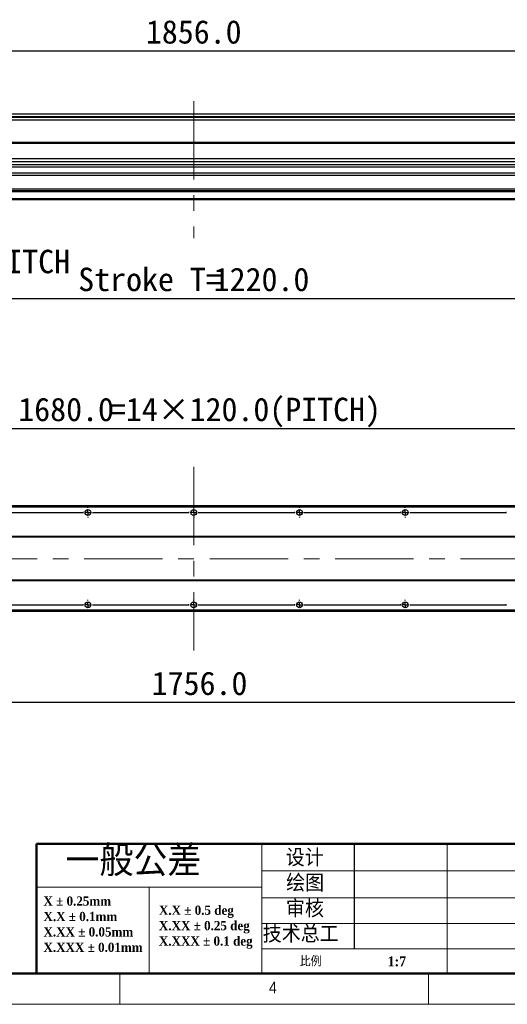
# Model space of a CAD drawing. Header units: millimetres. Extents: x 35 to 2905, y 35 to 2044.
# Tile 3 of 8: x 1006 to 1560, y 35 to 1153. Entities that reach past the tile are written whole.
import ezdxf

# ---------------------------------------------------------------- set-up
doc = ezdxf.new("R2010")
doc.units = ezdxf.units.MM
doc.header["$LTSCALE"] = 7
doc.linetypes.add('CENTERX2', pattern=[20.32, 12.7, -2.54, 2.54, -2.54])
doc.layers.add('DIMNS', color=7, linetype='Continuous')
doc.styles.add('SLDTEXTSTYLE1', font='Gothic.ttf', dxfattribs={"width": 0.913})
doc.styles.add('SLDTEXTSTYLE2', font='timesbd.ttf', dxfattribs={"width": 0.933})
doc.styles.add('SLDTEXTSTYLE4', font='txt', dxfattribs={"bigfont": 'bigfont'})
doc.styles.add('SLDTEXTSTYLE8', font='txt')
doc.styles.add('SLDTEXTSTYLE9', font='txt', dxfattribs={"bigfont": 'bigfont'})
doc.dimstyles.new('SLDDIMSTYLE0', dxfattribs={"dimtxt": 26.6, "dimasz": 14, "dimexe": 0, "dimexo": 0.0625, "dimgap": 6.65, "dimtad": 2, "dimdec": 1, "dimrnd": 1e-09, "dimzin": 4, "dimdsep": 46, "dimtxsty": 'SLDTEXTSTYLE8', "dimsah": 1, "dimcen": 0.09, "dimadec": 0, "dimazin": 1, "dimtfac": 1, "dimtdec": 1, "dimtofl": 0, "dimtmove": 0, "dimatfit": 3, "dimfxl": 0, "dimfrac": 2, "dimtolj": 1, "dimtzin": 12, "dimarcsym": 0})

# ---------------------------------------------------------------- blocks, each defined once
blk = doc.blocks.new('SW_NOTE_0')
at = {"color": 0, "linetype": 'Continuous', "lineweight": 0, "char_height": 10.5, "attachment_point": 1, "style": 'SLDTEXTSTYLE2'}
for s, insert in [('X.X ± 0.5 deg', (0, 13.8)), ('X.XX ± 0.25 deg', (0, -3.7)), ('X.XXX ± 0.1 deg', (0, -21.2))]:
    blk.add_mtext(s, dxfattribs=dict(at, insert=insert))
blk = doc.blocks.new('SW_NOTE_1')
at = {"color": 0, "linetype": 'Continuous', "lineweight": 0, "char_height": 10.5, "attachment_point": 1, "style": 'SLDTEXTSTYLE2'}
for s, insert in [('X ± 0.25mm ', (0, 13.8)), ('X.X ± 0.1mm', (0, -3.7))]:
    blk.add_mtext(s, dxfattribs=dict(at, insert=insert))
blk = doc.blocks.new('SW_NOTE_2')
at = {"color": 0, "linetype": 'Continuous', "lineweight": 0, "char_height": 10.5, "attachment_point": 1, "style": 'SLDTEXTSTYLE2'}
for s, insert in [('X.XX ± 0.05mm', (0, 13.8)), ('X.XXX ± 0.01mm', (0, -3.7))]:
    blk.add_mtext(s, dxfattribs=dict(at, insert=insert))
blk = doc.blocks.new('_D')
at = {"layer": 'DIMNS'}
for p, q in [((275.7, 1024.7), (275.7, 1124.3)), ((2131.7, 1024.7), (2131.7, 1124.3)), ((275.7, 1117.3), (2131.7, 1117.3))]:
    blk.add_line(p, q, dxfattribs=at)
for points in [[(275.7, 1117.3), (289.7, 1115.2), (289.7, 1119.4)], [(2131.7, 1117.3), (2117.7, 1119.4), (2117.7, 1115.2)]]:
    blk.add_solid(points, dxfattribs=at)
at = {"layer": 'DIMNS', "insert": (1149.5, 1152.2), "char_height": 26.6, "attachment_point": 1, "style": 'SLDTEXTSTYLE8'}
blk.add_mtext('1856.0', dxfattribs=at)
blk = doc.blocks.new('_D_3')
at = {"layer": 'DIMNS'}
for p, q in [((577.2, 1007.4), (577.2, 829.3)), ((1797.2, 1003.9), (1797.2, 829.3)), ((577.2, 836.3), (1797.2, 836.3))]:
    blk.add_line(p, q, dxfattribs=at)
for points in [[(577.2, 836.3), (591.2, 834.2), (591.2, 838.4)], [(1797.2, 836.3), (1783.2, 838.4), (1783.2, 834.2)]]:
    blk.add_solid(points, dxfattribs=at)
at = {"layer": 'DIMNS', "char_height": 26.6, "attachment_point": 1, "style": 'SLDTEXTSTYLE8'}
for s, insert in [('Stroke T=', (1072.7, 871.2)), ('1220.0', (1226.4, 871.2))]:
    blk.add_mtext(s, dxfattribs=dict(at, insert=insert))
blk = doc.blocks.new('SW_NOTE_3')
at = {"layer": 'DIMNS', "color": 0, "char_height": 26.6, "attachment_point": 1}
for s, insert, style in [('    光电正限位', (4.2, 13.6), 'SLDTEXTSTYLE9'), ('POSITIVE LIMIT SWITCH', (4.2, -21.5), 'SLDTEXTSTYLE8')]:
    blk.add_mtext(s, dxfattribs=dict(at, insert=insert, style=style))
blk = doc.blocks.new('_D_13')
at = {"layer": 'DIMNS'}
for p, q in [((325.7, 532), (325.7, 370.8)), ((2081.7, 526.4), (2081.7, 370.8)), ((325.7, 377.8), (2081.7, 377.8))]:
    blk.add_line(p, q, dxfattribs=at)
for points in [[(325.7, 377.8), (339.7, 375.7), (339.7, 379.9)], [(2081.7, 377.8), (2067.7, 379.9), (2067.7, 375.7)]]:
    blk.add_solid(points, dxfattribs=at)
at = {"layer": 'DIMNS', "insert": (1156.1, 412.7), "char_height": 26.6, "attachment_point": 1, "style": 'SLDTEXTSTYLE8'}
blk.add_mtext('1756.0', dxfattribs=at)
blk = doc.blocks.new('_D_18')
at = {"layer": 'DIMNS'}
for p, q in [((363.7, 608.1), (363.7, 695.7)), ((2043.7, 608.1), (2043.7, 695.7)), ((363.7, 688.7), (2043.7, 688.7))]:
    blk.add_line(p, q, dxfattribs=at)
for points in [[(363.7, 688.7), (377.7, 686.6), (377.7, 690.8)], [(2043.7, 688.7), (2029.7, 690.8), (2029.7, 686.6)]]:
    blk.add_solid(points, dxfattribs=at)
at = {"layer": 'DIMNS', "char_height": 26.6, "attachment_point": 1, "style": 'SLDTEXTSTYLE8'}
for s, insert in [('=14×120.0(PITCH)', (1108.6, 723.6)), ('1680.0', (1004.7, 723.6))]:
    blk.add_mtext(s, dxfattribs=dict(at, insert=insert))
blk = doc.blocks.new('SW_CENTERMARKSYMBOL_2')
at = {"layer": 'DIMNS', "color": 0}
for p, q in [((485.08, 0), (594.92, 0)), ((594.92, 0), (594.16, 0)), ((600, 0), (597.46, 0)), ((600, 0), (597.46, 0)), ((600, 0), (597.46, 0)), ((600, 0), (597.46, 0)), ((600, 0), (597.46, 0)), ((600, 0), (597.46, 0)), ((600, 0), (597.46, 0)), ((600, 5.08), (600, 5.84)), ((600, 0), (600, 2.54)), ((600, 0), (600, 2.54)), ((600, 0), (600, 2.54)), ((600, 0), (600, 2.54)), ((600, 0), (600, 2.54)), ((600, 0), (600, 2.54)), ((600, 0), (600, 2.54)), ((600, 0), (600, -2.54)), ((600, 0), (602.54, 0)), ((600, 0), (600, -2.54)), ((600, 0), (602.54, 0)), ((600, 0), (600, -2.54)), ((600, 0), (602.54, 0)), ((600, 0), (600, -2.54)), ((600, 0), (602.54, 0)), ((600, 0), (600, -2.54)), ((600, 0), (602.54, 0)), ((600, 0), (600, -2.54)), ((600, 0), (602.54, 0)), ((600, 0), (600, -2.54)), ((600, 0), (602.54, 0)), ((605.08, 0), (605.84, 0)), ((605.08, 0), (714.92, 0)), ((714.92, 0), (714.16, 0)), ((720, 0), (717.46, 0)), ((720, 0), (717.46, 0)), ((720, 0), (717.46, 0)), ((720, 0), (717.46, 0)), ((720, 0), (717.46, 0)), ((720, 0), (717.46, 0)), ((720, 0), (717.46, 0)), ((720, 0), (717.46, 0)), ((720, 5.08), (720, 5.84)), ((720, 0), (720, 2.54)), ((720, 0), (720, 2.54)), ((720, 0), (720, 2.54)), ((720, 0), (720, 2.54)), ((720, 0), (720, 2.54)), ((720, 0), (720, 2.54)), ((720, 0), (720, 2.54)), ((720, 0), (720, 2.54)), ((720, 0), (720, -2.54)), ((720, 0), (722.54, 0)), ((720, 0), (720, -2.54)), ((720, 0), (722.54, 0)), ((720, 0), (720, -2.54)), ((720, 0), (722.54, 0)), ((720, 0), (720, -2.54)), ((720, 0), (722.54, 0)), ((720, 0), (720, -2.54)), ((720, 0), (722.54, 0)), ((720, 0), (720, -2.54)), ((720, 0), (722.54, 0)), ((720, 0), (720, -2.54)), ((720, 0), (722.54, 0)), ((720, 0), (720, -2.54)), ((720, 0), (722.54, 0)), ((725.08, 0), (725.84, 0)), ((725.08, 0), (834.92, 0)), ((834.92, 0), (834.16, 0)), ((840, 0), (837.46, 0)), ((840, 0), (837.46, 0)), ((840, 0), (837.46, 0)), ((840, 0), (837.46, 0)), ((840, 0), (837.46, 0)), ((840, 0), (837.46, 0)), ((840, 0), (837.46, 0)), ((840, 5.08), (840, 5.84)), ((840, 0), (840, 2.54)), ((840, 0), (840, 2.54)), ((840, 0), (840, 2.54)), ((840, 0), (840, 2.54)), ((840, 0), (840, 2.54)), ((840, 0), (840, 2.54)), ((840, 0), (840, 2.54)), ((840, 0), (840, -2.54)), ((840, 0), (842.54, 0)), ((840, 0), (840, -2.54)), ((840, 0), (842.54, 0)), ((840, 0), (840, -2.54)), ((840, 0), (842.54, 0)), ((840, 0), (840, -2.54)), ((840, 0), (842.54, 0)), ((840, 0), (840, -2.54)), ((840, 0), (842.54, 0)), ((840, 0), (840, -2.54)), ((840, 0), (842.54, 0)), ((840, 0), (840, -2.54)), ((840, 0), (842.54, 0)), ((845.08, 0), (845.84, 0)), ((845.08, 0), (954.92, 0)), ((954.92, 0), (954.16, 0)), ((960, 0), (957.46, 0)), ((960, 0), (957.46, 0)), ((960, 0), (957.46, 0)), ((960, 0), (957.46, 0)), ((960, 0), (957.46, 0)), ((960, 0), (957.46, 0)), ((960, 5.08), (960, 5.84)), ((960, 0), (960, 2.54)), ((960, 0), (960, 2.54)), ((960, 0), (960, 2.54)), ((960, 0), (960, 2.54)), ((960, 0), (960, 2.54)), ((960, 0), (960, 2.54)), ((960, 0), (960, -2.54)), ((960, 0), (962.54, 0)), ((960, 0), (960, -2.54)), ((960, 0), (962.54, 0)), ((960, 0), (960, -2.54)), ((960, 0), (962.54, 0)), ((960, 0), (960, -2.54)), ((960, 0), (962.54, 0)), ((960, 0), (960, -2.54)), ((960, 0), (962.54, 0)), ((960, 0), (960, -2.54)), ((960, 0), (962.54, 0)), ((965.08, 0), (965.84, 0)), ((965.08, 0), (1074.92, 0)), ((1074.92, 0), (1074.16, 0)), ((600, -5.08), (600, -5.84)), ((720, -5.08), (720, -5.84)), ((840, -5.08), (840, -5.84)), ((960, -5.08), (960, -5.84))]:
    blk.add_line(p, q, dxfattribs=at)
blk = doc.blocks.new('SW_CENTERMARKSYMBOL_3')
at = {"layer": 'DIMNS', "color": 0}
for p, q in [((365.08, 0), (474.92, 0)), ((474.92, 0), (474.16, 0)), ((480, 0), (477.46, 0)), ((480, 0), (477.46, 0)), ((480, 0), (477.46, 0)), ((480, 0), (477.46, 0)), ((480, 0), (477.46, 0)), ((480, 0), (477.46, 0)), ((480, 0), (477.46, 0)), ((480, 5.08), (480, 5.84)), ((480, 0), (480, 2.54)), ((480, 0), (480, 2.54)), ((480, 0), (480, 2.54)), ((480, 0), (480, 2.54)), ((480, 0), (480, 2.54)), ((480, 0), (480, 2.54)), ((480, 0), (480, 2.54)), ((480, 0), (480, -2.54)), ((480, 0), (482.54, 0)), ((480, 0), (480, -2.54)), ((480, 0), (482.54, 0)), ((480, 0), (480, -2.54)), ((480, 0), (482.54, 0)), ((480, 0), (480, -2.54)), ((480, 0), (482.54, 0)), ((480, 0), (480, -2.54)), ((480, 0), (482.54, 0)), ((480, 0), (480, -2.54)), ((480, 0), (482.54, 0)), ((480, 0), (480, -2.54)), ((480, 0), (482.54, 0)), ((485.08, 0), (485.84, 0)), ((485.08, 0), (594.92, 0)), ((594.92, 0), (594.16, 0)), ((600, 0), (597.46, 0)), ((600, 0), (597.46, 0)), ((600, 0), (597.46, 0)), ((600, 0), (597.46, 0)), ((600, 0), (597.46, 0)), ((600, 0), (597.46, 0)), ((600, 0), (597.46, 0)), ((600, 0), (597.46, 0)), ((600, 5.08), (600, 5.84)), ((600, 0), (600, 2.54)), ((600, 0), (600, 2.54)), ((600, 0), (600, 2.54)), ((600, 0), (600, 2.54)), ((600, 0), (600, 2.54)), ((600, 0), (600, 2.54)), ((600, 0), (600, 2.54)), ((600, 0), (600, 2.54)), ((600, 0), (600, -2.54)), ((600, 0), (602.54, 0)), ((600, 0), (600, -2.54)), ((600, 0), (602.54, 0)), ((600, 0), (600, -2.54)), ((600, 0), (602.54, 0)), ((600, 0), (600, -2.54)), ((600, 0), (602.54, 0)), ((600, 0), (600, -2.54)), ((600, 0), (602.54, 0)), ((600, 0), (600, -2.54)), ((600, 0), (602.54, 0)), ((600, 0), (600, -2.54)), ((600, 0), (602.54, 0)), ((600, 0), (600, -2.54)), ((600, 0), (602.54, 0)), ((605.08, 0), (605.84, 0)), ((605.08, 0), (714.92, 0)), ((714.92, 0), (714.16, 0)), ((720, 0), (717.46, 0)), ((720, 0), (717.46, 0)), ((720, 0), (717.46, 0)), ((720, 0), (717.46, 0)), ((720, 0), (717.46, 0)), ((720, 0), (717.46, 0)), ((720, 0), (717.46, 0)), ((720, 5.08), (720, 5.84)), ((720, 0), (720, 2.54)), ((720, 0), (720, 2.54)), ((720, 0), (720, 2.54)), ((720, 0), (720, 2.54)), ((720, 0), (720, 2.54)), ((720, 0), (720, 2.54)), ((720, 0), (720, 2.54)), ((720, 0), (720, -2.54)), ((720, 0), (722.54, 0)), ((720, 0), (720, -2.54)), ((720, 0), (722.54, 0)), ((720, 0), (720, -2.54)), ((720, 0), (722.54, 0)), ((720, 0), (720, -2.54)), ((720, 0), (722.54, 0)), ((720, 0), (720, -2.54)), ((720, 0), (722.54, 0)), ((720, 0), (720, -2.54)), ((720, 0), (722.54, 0)), ((720, 0), (720, -2.54)), ((720, 0), (722.54, 0)), ((725.08, 0), (725.84, 0)), ((725.08, 0), (834.92, 0)), ((834.92, 0), (834.16, 0)), ((840, 0), (837.46, 0)), ((840, 0), (837.46, 0)), ((840, 0), (837.46, 0)), ((840, 0), (837.46, 0)), ((840, 0), (837.46, 0)), ((840, 0), (837.46, 0)), ((840, 5.08), (840, 5.84)), ((840, 0), (840, 2.54)), ((840, 0), (840, 2.54)), ((840, 0), (840, 2.54)), ((840, 0), (840, 2.54)), ((840, 0), (840, 2.54)), ((840, 0), (840, 2.54)), ((840, 0), (840, -2.54)), ((840, 0), (842.54, 0)), ((840, 0), (840, -2.54)), ((840, 0), (842.54, 0)), ((840, 0), (840, -2.54)), ((840, 0), (842.54, 0)), ((840, 0), (840, -2.54)), ((840, 0), (842.54, 0)), ((840, 0), (840, -2.54)), ((840, 0), (842.54, 0)), ((840, 0), (840, -2.54)), ((840, 0), (842.54, 0)), ((845.08, 0), (845.84, 0)), ((845.08, 0), (954.92, 0)), ((954.92, 0), (954.16, 0)), ((480, -5.08), (480, -5.84)), ((600, -5.08), (600, -5.84)), ((720, -5.08), (720, -5.84)), ((840, -5.08), (840, -5.84))]:
    blk.add_line(p, q, dxfattribs=at)

msp = doc.modelspace()

# ---------------------------------------------------------------- linework, layer by layer
at = {"color": 7, "linetype": 'Continuous', "lineweight": 25}
for p, q in [((308.73, 1045.68), (2099.73, 1045.68)), ((584.23, 1039.18), (1825.23, 1039.18)), ((1797.23, 1013.33), (463.73, 1013.33)), ((1913.73, 994.88), (493.73, 994.88)), ((2119.73, 987.96), (287.73, 987.96)), ((2119.73, 985.36), (287.73, 985.36)), ((1913.73, 991.48), (493.73, 991.48)), ((2119.73, 978.43), (287.73, 978.43)), ((2119.73, 975.83), (287.73, 975.83)), ((2119.73, 960.33), (287.73, 960.33)), ((2119.73, 958.33), (287.73, 958.33)), ((2119.73, 957.33), (287.73, 957.33)), ((2119.73, 949.33), (287.73, 949.33)), ((2119.73, 948.33), (287.73, 948.33)), ((2119.73, 600.86), (287.73, 600.86)), ((2119.73, 600.36), (287.73, 600.36)), ((2119.73, 599.36), (287.73, 599.36)), ((2119.73, 565.86), (287.73, 565.86)), ((2119.73, 565.36), (287.73, 565.36)), ((2119.73, 516.36), (287.73, 516.36)), ((2119.73, 515.86), (287.73, 515.86)), ((2119.73, 482.36), (287.73, 482.36)), ((2119.73, 481.36), (287.73, 481.36)), ((2013.73, 481.26), (393.73, 481.26)), ((2013.73, 481.06), (393.73, 481.06))]:
    msp.add_line(p, q, dxfattribs=at)
at = {"color": 8, "linetype": 'Continuous', "lineweight": 25}
for p, q in [((578.73, 1042.68), (1828.73, 1042.68)), ((578.73, 1042.18), (1828.73, 1042.18)), ((1797.73, 1012.33), (463.73, 1012.33))]:
    msp.add_line(p, q, dxfattribs=at)
at = {"color": 7, "linetype": 'Continuous', "lineweight": 50}
for p, q in [((1025.29, 217), (1025.29, 70)), ((1025.29, 217), (1281, 217)), ((2870, 217), (1281, 217)), ((70, 70), (2870, 70))]:
    msp.add_line(p, q, dxfattribs=at)
at = {"color": 7, "linetype": 'Continuous', "lineweight": 18}
for p, q in [((1281, 217), (1281, 192.5)), ((1281, 168), (1281, 217)), ((1281, 192.5), (1281, 217)), ((1491.29, 217), (1491.29, 70)), ((1281, 168), (1281, 192.5)), ((1281, 186.61), (1926.29, 186.61)), ((1281, 168), (1025.29, 168)), ((1153.14, 168), (1153.14, 70)), ((1281, 168), (1281, 70)), ((1281, 155.78), (1926.29, 155.78)), ((1281, 126.91), (1926.29, 126.91)), ((1926.29, 98.04), (1281, 98.04)), ((70, 70), (2870, 70)), ((861, 70), (2870, 70)), ((1120, 35), (1120, 70)), ((1470, 35), (1470, 70)), ((35, 35), (2905, 35))]:
    msp.add_line(p, q, dxfattribs=at)
at = {"color": 7, "linetype": 'Continuous', "lineweight": 25}
for centre in [(1083.73, 593.36), (1203.73, 593.36), (1323.73, 593.36), (1443.73, 593.36), (1083.73, 488.36), (1203.73, 488.36), (1323.73, 488.36), (1443.73, 488.36)]:
    msp.add_circle(centre, 3.3, dxfattribs=at)
at = {"layer": 'DIMNS', "linetype": 'CENTERX2', "lineweight": 18}
for p, q in [((1203.73, 1060.28), (1203.73, 904.68)), ((1203.73, 645.01), (1203.73, 436.71)), ((2164.18, 540.86), (243.28, 540.86))]:
    msp.add_line(p, q, dxfattribs=at)
at = {"layer": 'DIMNS', "color": 7}
msp.add_line((1386.18, 98.04), (1386.18, 217), dxfattribs=at)

# ---------------------------------------------------------------- block references
at = {"color": 7, "linetype": 'Continuous', "lineweight": 0}
for name, p in [('SW_NOTE_1', (1033.26, 143.65)), ('SW_NOTE_0', (1164.24, 133.27)), ('SW_NOTE_2', (1033.26, 108.65))]:
    msp.add_blockref(name, p, dxfattribs=at)
at = {"layer": 'DIMNS'}
for name, p in [('SW_NOTE_3', (679.25, 913.02)), ('SW_CENTERMARKSYMBOL_3', (603.73, 593.36)), ('SW_CENTERMARKSYMBOL_2', (483.73, 488.36))]:
    msp.add_blockref(name, p, dxfattribs=at)

# ---------------------------------------------------------------- texts
at = {"color": 7, "linetype": 'Continuous', "lineweight": 0, "attachment_point": 1}
for s, insert, char_height, style in [('一般公差', (1058.35, 215.56), 35, 'SLDTEXTSTYLE4'), ('设计', (1308.15, 211.2), 19.6, 'SLDTEXTSTYLE4'), ('绘图', (1308.57, 182.46), 19.6, 'SLDTEXTSTYLE4'), ('审核', (1308.34, 153.23), 19.6, 'SLDTEXTSTYLE4'), ('技术总工', (1282.02, 124.6), 19.6, 'SLDTEXTSTYLE4'), ('比例', (1324.1, 89.33), 11.2, 'SLDTEXTSTYLE4'), ('1:7', (1423.69, 89.32), 11.2, 'SLDTEXTSTYLE2'), ('4', (1289.17, 60.52), 12.96, 'SLDTEXTSTYLE1')]:
    msp.add_mtext(s, dxfattribs=dict(at, insert=insert, char_height=char_height, style=style))

# ---------------------------------------------------------------- dimensions: what is measured, and where the dimension line sits
at = {"layer": 'DIMNS'}
for base, p1, p2, picture, middle in [((2131.73, 1117.33), (275.73, 1015.83), (2131.73, 1015.83), '_D', (1201.52, 1117.33)), ((2081.73, 377.79), (325.73, 540.86), (2081.73, 535.32), '_D_13', (1208.08, 377.79))]:
    dim = msp.add_linear_dim(base=base, p1=p1, p2=p2, dimstyle='SLDDIMSTYLE0', dxfattribs=at)
    dim.commit()
    dim.dimension.update_dxf_attribs({"geometry": picture, "text_midpoint": middle, "dimtype": 160})
for base, p1, p2, text, picture, middle in [((1797.23, 836.33), (577.23, 1016.33), (1797.23, 1012.83), 'Stroke T=<>', '_D_3', (1201.52, 836.33)), ((2043.73, 688.66), (363.73, 599.2), (2043.73, 599.2), '<>=14×120.0(PITCH)', '_D_18', (1201.34, 688.66))]:
    dim = msp.add_linear_dim(base=base, p1=p1, p2=p2, text=text, dimstyle='SLDDIMSTYLE0', dxfattribs=at)
    dim.commit()
    dim.dimension.update_dxf_attribs({"geometry": picture, "text_midpoint": middle, "dimtype": 160})

doc.saveas('drawing.dxf')
